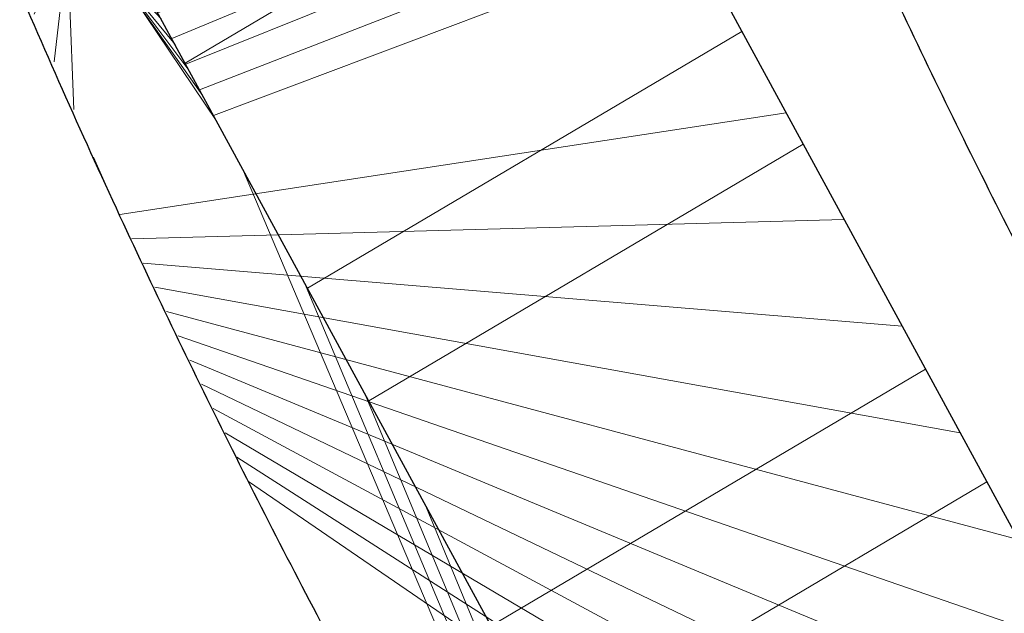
# Model space of a CAD drawing. Header units: millimetres. Extents: x 6567289036 to 6568990308, y 5976640423 to 5977332400.
# Tile 106 of 216: x 6568117189 to 6568118165, y 5976980421 to 5976981010. Entities that reach past the tile are written whole.
import ezdxf

# ---------------------------------------------------------------- set-up
doc = ezdxf.new("R2010")
doc.units = ezdxf.units.MM
doc.layers.add('ZAGOSPODAROWANIE_ŚCIEŻKI I PLACE Z GĘSTO IKŁADANYCH KAMIENI', color=59, linetype='Continuous', lineweight=13)
picture_1 = doc.add_image_def('image2.jpg', size_in_pixel=(6997, 9782))
pattern_1 = [(45, (0, 0), (-449.0128060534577, 449.0128060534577), []), (135, (0, 0), (-449.0128060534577, -449.0128060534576), [])]

# ---------------------------------------------------------------- blocks, each defined once
blk = doc.blocks.new('A$C0D5527CC')
at = {"layer": 'ZAGOSPODAROWANIE_ŚCIEŻKI I PLACE Z GĘSTO IKŁADANYCH KAMIENI', "color": 32, "linetype": 'Continuous', "lineweight": 9}
for p, q in [((-644.6884107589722, 1597.967376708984), (-1101.747650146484, 1394.471492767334)), ((-549.5969095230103, 1362.267285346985), (-1006.656144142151, 1158.771403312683)), ((-502.0511283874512, 1244.417163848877), (-959.1103591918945, 1040.921283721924)), ((-406.9596261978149, 1008.717073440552), (-864.018853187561, 805.2211952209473)), ((-359.4138460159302, 890.8669519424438), (-816.4730701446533, 687.3710746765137))]:
    blk.add_line(p, q, dxfattribs=at)
blk.add_lwpolyline([(-748.2828140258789, 1854.743318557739), (0, 0), (-463.6858177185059, -187.0707130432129), (-1211.968679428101, 1667.67261505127)], close=True, dxfattribs=at)
blk.add_lwpolyline([(-748.2828140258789, 1854.743318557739), (0, 0), (-463.6858177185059, -187.0707130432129), (-1211.968679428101, 1667.67261505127)], close=True, dxfattribs=at)

msp = doc.modelspace()

# ---------------------------------------------------------------- hatches: boundary and pattern name
at = {"lineweight": 9}
h = msp.add_hatch(dxfattribs=at)
h.set_pattern_fill('ANSI37', color=6, scale=200)
h.set_pattern_definition(pattern_1)
edge = h.paths.add_edge_path()
edge.add_ellipse((6568115963.531235, 5976981075.503613), major_axis=(-4887.610083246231, 13295.45242395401), ratio=0.7412441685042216, start_angle=32.51208644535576, end_angle=210.017614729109)
edge.add_arc((6568120030.921191, 5976974544.735871), 6000.0000036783, 328.1187080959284, 341.4126795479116)
edge.add_arc((6568129230.183396, 5976971451.657601), 3705.336608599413, 102.07590089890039, 161.4207304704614, ccw=False)
edge.add_line((6568128455.000002, 5976975074.999993), (6568127189.99999, 5976976139.999994))
edge.add_line((6568127189.99999, 5976976139.999994), (6568126709.575541, 5976977735.563391))
edge.add_arc((6568125952.522593, 5976977524.292806), 785.9799155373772, -6.952018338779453e-08, 15.592810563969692, ccw=False)
edge.add_arc((6568125952.522593, 5976977524.292805), 785.9799146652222, -180, 0, ccw=False)
edge.add_arc((6568125952.522594, 5976977524.292805), 785.9799156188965, 15.59281063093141, 180, ccw=False)
edge.add_line((6568126709.575541, 5976977735.563391), (6568126110.000009, 5976980010.000004))
edge.add_line((6568126110.000009, 5976980010.000004), (6568123380.000009, 5976984369.999994))
edge.add_line((6568123380.000009, 5976984369.999994), (6568121269.99999, 5976989290.000013))
edge.add_line((6568121269.99999, 5976989290.000013), (6568113570.945966, 5976997357.572804))
edge.add_line((6568113570.945966, 5976997357.572804), (6568115087.354076, 5976995767.827636))
edge.add_line((6568115087.354076, 5976995767.827636), (6568109344.62986, 5976993777.976645))
edge.add_line((6568109344.62986, 5976993777.976645), (6568105057.329888, 5976992283.576641))
edge.add_line((6568105057.329888, 5976992283.576641), (6568103663.345472, 5976991804.321001))
edge.add_line((6568103663.345472, 5976991804.321001), (6568103663.086779, 5976991804.241769))
edge.add_line((6568103663.086779, 5976991804.241769), (6568105057.329888, 5976992283.576641))
edge.add_line((6568105057.329888, 5976992283.576641), (6568103718.416223, 5976991818.804065))
edge.add_line((6568103718.416223, 5976991818.804065), (6568104962.276554, 5976992242.049895))
edge.add_arc((6568105439.242177, 5976991029.434477), 1303.047335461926, -31.942532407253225, 111.4715139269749, ccw=False)
edge = h.paths.add_edge_path(flags=16)
edge.add_spline(control_points=[(6568124179.660505, 5976971937.399259), (6568124170.178185, 5976971922.238156), (6568124160.661446, 5976971907.1206), (6568124042.983392, 5976971721.395361), (6568123930.467439, 5976971556.34814), (6568123697.169327, 5976971237.91074), (6568123576.387566, 5976971084.520517), (6568123327.072579, 5976970789.772813), (6568123198.539742, 5976970648.415164), (6568122934.2278, 5976970378.038323), (6568122798.449032, 5976970249.018835), (6568122489.41623, 5976969976.473749), (6568122314.506495, 5976969836.032023), (6568121955.434841, 5976969574.236462), (6568121771.273003, 5976969452.881261), (6568121394.443346, 5976969229.517278), (6568121201.774976, 5976969127.507148), (6568120768.233918, 5976968924.113389), (6568120525.587008, 5976968827.159615), (6568120108.031768, 5976968688.061913), (6568119935.845833, 5976968638.2722), (6568119587.009729, 5976968552.366451), (6568119410.358985, 5976968516.250504), (6568119052.970499, 5976968457.845744), (6568118872.232271, 5976968435.557209), (6568118507.082804, 5976968404.968018), (6568118322.671227, 5976968396.66777), (6568117950.638351, 5976968394.212671), (6568117763.016894, 5976968400.058295), (6568117385.084333, 5976968426.035691), (6568117194.773247, 5976968446.167936), (6568116812.040392, 5976968500.828072), (6568116619.618782, 5976968535.35638), (6568116233.299957, 5976968618.873293), (6568116039.403005, 5976968667.862229), (6568115650.818154, 5976968780.308804), (6568115456.13058, 5976968843.766676), (6568115066.689784, 5976968985.094758), (6568114871.936908, 5976969062.965104), (6568114483.121285, 5976969232.991462), (6568114289.058877, 5976969325.147525), (6568113902.400093, 5976969523.545527), (6568113709.804032, 5976969629.787452), (6568113326.864097, 5976969856.083756), (6568113136.520503, 5976969976.138072), (6568112758.872959, 5976970229.713349), (6568112571.569253, 5976970363.234211), (6568112200.782331, 5976970643.326867), (6568112017.299326, 5976970789.898541), (6568111654.921274, 5976971095.610539), (6568111476.026404, 5976971254.750731), (6568111123.572922, 5976971585.05476), (6568110950.014457, 5976971756.218459), (6568110608.958048, 5976972109.965896), (6568110441.46023, 5976972292.549491), (6568110113.221196, 5976972668.478745), (6568109952.480091, 5976972861.824264), (6568109638.418891, 5976973258.56927), (6568109485.098891, 5976973461.968619), (6568109186.509607, 5976973878.067302), (6568109041.240406, 5976974090.766497), (6568108759.345093, 5976974524.669134), (6568108622.719053, 5976974745.872441), (6568108358.662783, 5976975195.949905), (6568108231.232617, 5976975424.823928), (6568107986.079069, 5976975889.375787), (6568107868.355747, 5976976125.053492), (6568107643.083237, 5976976602.316001), (6568107535.534105, 5976976843.900676), (6568107331.031953, 5976977332.054698), (6568107234.078984, 5976977578.623914), (6568107051.144165, 5976978075.802788), (6568106965.162361, 5976978326.412314), (6568106804.496389, 5976978830.709731), (6568106729.812265, 5976979084.397489), (6568106592.018281, 5976979593.875413), (6568106528.908463, 5976979849.665444), (6568106414.488504, 5976980362.362128), (6568106363.178405, 5976980619.268641), (6568106272.530857, 5976981133.206791), (6568106233.193444, 5976981390.238283), (6568106166.610678, 5976981903.433439), (6568106139.365355, 5976982159.596952), (6568106097.031569, 5976982670.066146), (6568106081.943135, 5976982924.371669), (6568106063.932471, 5976983430.14245), (6568106061.010261, 5976983681.607542), (6568106067.285231, 5976984180.727455), (6568106076.482419, 5976984428.382098), (6568106106.892788, 5976984918.928708), (6568106128.105963, 5976985161.820485), (6568106182.388234, 5976985641.912052), (6568106215.457308, 5976985879.111641), (6568106293.235035, 5976986346.918525), (6568106337.94364, 5976986577.525605), (6568106438.728861, 5976987031.282452), (6568106494.805395, 5976987254.43199), (6568106618.001571, 5976987692.450681), (6568106685.12109, 5976987907.319598), (6568106830.028, 5976988328.002844), (6568106907.815219, 5976988533.816941), (6568107073.636337, 5976988935.672216), (6568107161.670006, 5976989131.713181), (6568107347.522875, 5976989513.366485), (6568107445.341783, 5976989698.978644), (6568107650.271835, 5976990059.187248), (6568107757.382629, 5976990233.783571), (6568107980.380675, 5976990571.446624), (6568108096.267531, 5976990734.51332), (6568108336.290716, 5976991048.678833), (6568108460.426629, 5976991199.777731), (6568108716.422053, 5976991489.644339), (6568108848.28117, 5976991628.412262), (6568109119.210566, 5976991893.324191), (6568109258.280524, 5976992019.468547), (6568109573.005394, 5976992284.002355), (6568109750.216354, 5976992419.413794), (6568110113.673797, 5976992671.111975), (6568110299.920358, 5976992787.400099), (6568110680.724046, 5976993000.607155), (6568110875.28188, 5976993097.527375), (6568111199.420376, 5976993239.883722), (6568111326.713811, 5976993291.17831), (6568111455.464362, 5976993338.508967)], knot_values=[0, 0, 0, 0, 0.005215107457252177, 0.005215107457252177, 0.06425553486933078, 0.06425553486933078, 0.1232959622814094, 0.1232959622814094, 0.182336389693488, 0.182336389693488, 0.2413768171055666, 0.2413768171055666, 0.313447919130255, 0.313447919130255, 0.3855190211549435, 0.3855190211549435, 0.457590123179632, 0.457590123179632, 0.5444636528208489, 0.5444636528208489, 0.603987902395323, 0.603987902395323, 0.6635121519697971, 0.6635121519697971, 0.7230364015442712, 0.7230364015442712, 0.7825606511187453, 0.7825606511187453, 0.8420849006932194, 0.8420849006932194, 0.9016091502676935, 0.9016091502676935, 0.9611333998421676, 0.9611333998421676, 1.020657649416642, 1.020657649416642, 1.080181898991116, 1.080181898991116, 1.13970614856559, 1.13970614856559, 1.199230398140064, 1.199230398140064, 1.258754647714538, 1.258754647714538, 1.318278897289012, 1.318278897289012, 1.377803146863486, 1.377803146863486, 1.43732739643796, 1.43732739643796, 1.496851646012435, 1.496851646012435, 1.556375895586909, 1.556375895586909, 1.615900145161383, 1.615900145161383, 1.675424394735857, 1.675424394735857, 1.734948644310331, 1.734948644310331, 1.794472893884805, 1.794472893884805, 1.853997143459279, 1.853997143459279, 1.913521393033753, 1.913521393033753, 1.973045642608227, 1.973045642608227, 2.032569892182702, 2.032569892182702, 2.092094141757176, 2.092094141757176, 2.15161839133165, 2.15161839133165, 2.211142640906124, 2.211142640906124, 2.270666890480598, 2.270666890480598, 2.330191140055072, 2.330191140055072, 2.389715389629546, 2.389715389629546, 2.44923963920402, 2.44923963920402, 2.508763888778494, 2.508763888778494, 2.568288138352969, 2.568288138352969, 2.627812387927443, 2.627812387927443, 2.687336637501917, 2.687336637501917, 2.746860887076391, 2.746860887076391, 2.806385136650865, 2.806385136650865, 2.865909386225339, 2.865909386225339, 2.925433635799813, 2.925433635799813, 2.984957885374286, 2.984957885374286, 3.044482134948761, 3.044482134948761, 3.104006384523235, 3.104006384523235, 3.163530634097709, 3.163530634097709, 3.223054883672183, 3.223054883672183, 3.282579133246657, 3.282579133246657, 3.342103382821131, 3.342103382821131, 3.401627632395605, 3.401627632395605, 3.473631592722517, 3.473631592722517, 3.54563555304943, 3.54563555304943, 3.617639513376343, 3.617639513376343, 3.663283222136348, 3.663283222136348, 3.663283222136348, 3.663283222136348], degree=3, periodic=0)
edge.add_spline(control_points=[(6568111455.464362, 5976993338.508967), (6568111532.57975, 5976993366.857755), (6568111610.217915, 5976993393.784486), (6568111857.122364, 5976993474.349177), (6568112028.24174, 5976993522.753692), (6568112374.847825, 5976993606.100425), (6568112550.335085, 5976993641.042549), (6568112905.306947, 5976993697.314068), (6568113084.792009, 5976993718.643189), (6568113447.353069, 5976993747.531727), (6568113630.42938, 5976993755.090744), (6568113854.469842, 5976993755.815786), (6568113893.937239, 5976993755.626351), (6568113933.473553, 5976993755.11933)], knot_values=[6.007088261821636, 6.007088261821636, 6.007088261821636, 6.007088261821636, 6.034426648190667, 6.034426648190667, 6.093467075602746, 6.093467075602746, 6.152507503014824, 6.152507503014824, 6.211547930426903, 6.211547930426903, 6.270588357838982, 6.270588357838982, 6.283185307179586, 6.283185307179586, 6.283185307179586, 6.283185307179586], degree=3, periodic=0)
edge.add_arc((6568114150.153406, 5976990882.713037), 2880.56731633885, -6.57821503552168, 94.31393393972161, ccw=False)
edge.add_arc((6568110320.519809, 5976990930.202398), 6701.875845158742, 335.38205193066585, 356.7710859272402, ccw=False)
edge.add_spline(control_points=[(6568116413.233098, 5976988138.43152), (6568116399.802512, 5976988118.620205), (6568116386.481956, 5976988098.660331), (6568116311.348016, 5976987984.289184), (6568116251.873528, 5976987886.786275), (6568116138.119045, 5976987685.589762), (6568116083.839258, 5976987581.89623), (6568115980.755843, 5976987368.648404), (6568115931.952387, 5976987259.094217), (6568115840.085011, 5976987034.494839), (6568115797.021228, 5976986919.449773), (6568115716.873694, 5976986684.274664), (6568115679.790045, 5976986564.144757), (6568115611.816869, 5976986319.238267), (6568115580.927412, 5976986194.461821), (6568115525.527754, 5976985940.728713), (6568115501.017599, 5976985811.772182), (6568115458.53099, 5976985550.169449), (6568115440.554561, 5976985417.523372), (6568115411.258081, 5976985149.052274), (6568115399.938043, 5976985013.227372), (6568115384.04467, 5976984738.925879), (6568115379.471337, 5976984600.449398), (6568115377.129155, 5976984321.385095), (6568115379.360299, 5976984180.797376), (6568115390.652369, 5976983898.060843), (6568115399.713285, 5976983755.912126), (6568115424.657997, 5976983470.610762), (6568115440.541779, 5976983327.458203), (6568115479.093537, 5976983040.71043), (6568115501.761497, 5976982897.115299), (6568115553.811668, 5976982610.045099), (6568115583.193859, 5976982466.570113), (6568115648.571897, 5976982180.301835), (6568115684.56772, 5976982037.508623), (6568115763.042439, 5976981753.161994), (6568115805.521308, 5976981611.608654), (6568115896.802265, 5976981330.293968), (6568115945.604325, 5976981190.532698), (6568116049.343316, 5976980913.346115), (6568116104.280218, 5976980775.92088), (6568116220.072862, 5976980503.939821), (6568116280.928574, 5976980369.384072), (6568116408.316006, 5976980103.662653), (6568116474.847695, 5976979972.497057), (6568116613.318377, 5976979714.061551), (6568116685.257336, 5976979586.791718), (6568116834.248999, 5976979336.636009), (6568116911.301663, 5976979213.750213), (6568117070.203418, 5976978972.831218), (6568117152.052464, 5976978854.798099), (6568117320.207122, 5976978624.031129), (6568117406.512685, 5976978511.297358), (6568117583.219337, 5976978291.551407), (6568117673.620369, 5976978184.539309), (6568117858.137304, 5976977976.632259), (6568117952.253142, 5976977875.73739), (6568118143.801198, 5976977680.431128), (6568118241.23334, 5976977586.019817), (6568118438.999794, 5976977404.015286), (6568118539.334015, 5976977316.42215), (6568118742.477169, 5976977148.354403), (6568118845.285995, 5976977067.87987), (6568119052.940602, 5976976914.313204), (6568119157.786259, 5976976841.221138), (6568119369.069979, 5976976702.644506), (6568119475.507895, 5976976637.159993), (6568119689.528906, 5976976513.982927), (6568119797.111833, 5976976456.290405), (6568120012.977748, 5976976348.839824), (6568120121.260547, 5976976299.081761), (6568120338.088616, 5976976207.600125), (6568120446.633684, 5976976165.876508), (6568120663.562138, 5976976090.521903), (6568120771.945321, 5976976056.890822), (6568120988.145437, 5976975997.739588), (6568121095.962186, 5976975972.219279), (6568121310.650357, 5976975929.271747), (6568121417.521635, 5976975911.844309), (6568121629.970323, 5976975885.03404), (6568121735.547655, 5976975875.65095), (6568121941.568389, 5976975865.039034), (6568122042.065019, 5976975863.546184), (6568122141.684427, 5976975865.736631)], knot_values=[0.4891344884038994, 0.4891344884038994, 0.4891344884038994, 0.4891344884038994, 0.5018947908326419, 0.5018947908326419, 0.5617157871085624, 0.5617157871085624, 0.6215367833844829, 0.6215367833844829, 0.6813577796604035, 0.6813577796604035, 0.741178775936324, 0.741178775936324, 0.8009997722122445, 0.8009997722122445, 0.860820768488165, 0.860820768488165, 0.9206417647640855, 0.9206417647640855, 0.9804627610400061, 0.9804627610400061, 1.040283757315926, 1.040283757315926, 1.100104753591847, 1.100104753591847, 1.159925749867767, 1.159925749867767, 1.219746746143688, 1.219746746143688, 1.279567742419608, 1.279567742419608, 1.339388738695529, 1.339388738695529, 1.399209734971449, 1.399209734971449, 1.459030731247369, 1.459030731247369, 1.51885172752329, 1.51885172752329, 1.57867272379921, 1.57867272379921, 1.638493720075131, 1.638493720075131, 1.698314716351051, 1.698314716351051, 1.758135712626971, 1.758135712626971, 1.817956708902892, 1.817956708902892, 1.877777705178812, 1.877777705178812, 1.937598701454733, 1.937598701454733, 1.997419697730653, 1.997419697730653, 2.057240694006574, 2.057240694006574, 2.117061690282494, 2.117061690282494, 2.176882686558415, 2.176882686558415, 2.236703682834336, 2.236703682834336, 2.296524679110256, 2.296524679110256, 2.356345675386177, 2.356345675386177, 2.416166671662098, 2.416166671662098, 2.475987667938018, 2.475987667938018, 2.535808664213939, 2.535808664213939, 2.595629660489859, 2.595629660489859, 2.65545065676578, 2.65545065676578, 2.715271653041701, 2.715271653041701, 2.775092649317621, 2.775092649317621, 2.834913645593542, 2.834913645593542, 2.892721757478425, 2.892721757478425, 2.892721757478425, 2.892721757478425], degree=3, periodic=0)
edge.add_arc((6568122003.929132, 5976973301.462857), 2567.971282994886, -32.08544419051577, 86.92497051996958, ccw=False)
h.paths.add_polyline_path([(6568115761.083549, 5976988511.144317), (6568116213.983452, 5976988299.291283), (6568115366.57142, 5976986487.69177), (6568114913.671543, 5976986699.544763)], flags=0)
edge = h.paths.add_edge_path(flags=16)
edge.add_spline(control_points=[(6568122117.503294, 5976976965.470814), (6568122095.634129, 5976976964.989951), (6568122073.659348, 5976976964.752335), (6568122009.126465, 5976976964.777331), (6568121966.28494, 5976976965.70374), (6568121879.836099, 5976976969.420142), (6568121836.227296, 5976976972.21031), (6568121739.87075, 5976976980.41346), (6568121686.970827, 5976976986.224181), (6568121587.142304, 5976976999.685277), (6568121540.335401, 5976977006.99522), (6568121445.985789, 5976977023.765357), (6568121398.446313, 5976977033.224999), (6568121288.958086, 5976977057.366896), (6568121226.784196, 5976977072.767728), (6568121105.71034, 5976977106.113291), (6568121046.857298, 5976977123.817733), (6568120939.343596, 5976977158.941852), (6568120890.815192, 5976977175.807072), (6568120805.189653, 5976977207.377444), (6568120768.193889, 5976977221.60511), (6568120693.982465, 5976977251.337688), (6568120656.769596, 5976977266.841464), (6568120544.023896, 5976977315.639267), (6568120468.18812, 5976977350.924743), (6568120354.095163, 5976977407.819135), (6568120315.999114, 5976977427.44904), (6568120224.833806, 5976977475.959131), (6568120171.72779, 5976977505.457523), (6568120076.069017, 5976977560.873515), (6568120033.5171, 5976977586.335578), (6568119951.473879, 5976977637.018695), (6568119911.981095, 5976977662.127), (6568119833.066043, 5976977713.743689), (6568119793.636919, 5976977740.256621), (6568119699.98791, 5976977804.973507), (6568119645.818672, 5976977843.803679), (6568119508.509773, 5976977945.856742), (6568119425.572317, 5976978010.903067), (6568119307.374588, 5976978108.645167), (6568119271.608172, 5976978138.893512), (6568119188.881468, 5976978210.437518), (6568119142.019223, 5976978252.158396), (6568119048.845014, 5976978337.541326), (6568119002.525654, 5976978381.210325), (6568118910.504687, 5976978470.455091), (6568118864.806069, 5976978516.027941), (6568118769.706587, 5976978613.543143), (6568118720.370191, 5976978665.681199), (6568118622.64212, 5976978772.11737), (6568118574.253626, 5976978826.412236), (6568118469.449304, 5976978947.572772), (6568118413.249493, 5976979014.86982), (6568118275.879962, 5976979185.279014), (6568118195.664942, 5976979290.09271), (6568118078.404751, 5976979451.565716), (6568118039.822672, 5976979506.106125), (6568117963.732501, 5976979616.544595), (6568117926.22601, 5976979672.440291), (6568117848.78729, 5976979790.966536), (6568117808.966093, 5976979853.731558), (6568117725.871052, 5976979988.647191), (6568117682.78918, 5976980060.988088), (6568117598.438626, 5976980207.540318), (6568117557.175504, 5976980281.751142), (6568117476.656051, 5976980431.74359), (6568117437.392956, 5976980507.537989), (6568117360.950826, 5976980660.564817), (6568117323.774444, 5976980737.792494), (6568117249.00724, 5976980899.10006), (6568117211.57662, 5976980983.272905), (6568117141.192058, 5976981148.443359), (6568117108.100163, 5976981229.389515), (6568117044.291972, 5976981392.283509), (6568117013.577645, 5976981474.22713), (6568116954.739178, 5976981638.52753), (6568116926.602977, 5976981720.876121), (6568116872.800014, 5976981886.229169), (6568116847.128933, 5976981969.247186), (6568116798.298273, 5976982135.7856), (6568116775.14052, 5976982219.300756), (6568116730.954418, 5976982388.284255), (6568116709.975831, 5976982473.756072), (6568116670.707622, 5976982644.857734), (6568116652.414854, 5976982730.501804), (6568116617.887943, 5976982905.084249), (6568116601.761948, 5976982994.016427), (6568116572.453586, 5976983171.68931), (6568116559.271928, 5976983260.423236), (6568116538.781799, 5976983415.433166), (6568116530.826926, 5976983481.808152), (6568116516.586197, 5976983614.242401), (6568116510.300646, 5976983680.298689), (6568116499.599446, 5976983809.572456), (6568116495.122626, 5976983872.808131), (6568116487.710375, 5976983998.832855), (6568116484.77512, 5976984061.618791), (6568116480.207375, 5976984193.366218), (6568116478.747606, 5976984262.273131), (6568116477.694455, 5976984399.346871), (6568116478.101213, 5976984467.509321), (6568116480.499536, 5976984589.555973), (6568116482.160139, 5976984643.586482), (6568116486.657064, 5976984751.058761), (6568116489.49327, 5976984804.497582), (6568116499.608615, 5976984961.711306), (6568116508.53998, 5976985064.594976), (6568116528.744451, 5976985249.211628), (6568116539.306009, 5976985331.43283), (6568116560.588132, 5976985475.627213), (6568116570.743605, 5976985538.009781), (6568116590.958807, 5976985651.520385), (6568116600.770177, 5976985702.841016), (6568116621.541807, 5976985804.491194), (6568116632.501518, 5976985854.817669), (6568116656.957761, 5976985960.556149), (6568116670.599832, 5976986015.832397), (6568116699.252728, 5976986125.014327), (6568116714.262809, 5976986178.916669), (6568116742.480248, 5976986274.683747), (6568116755.447944, 5976986316.799826), (6568116782.205708, 5976986400.088901), (6568116795.994809, 5976986441.258929), (6568116840.02241, 5976986567.514733), (6568116871.630661, 5976986650.957241), (6568116921.490833, 5976986772.719453), (6568116938.52239, 5976986812.749106), (6568116974.182065, 5976986893.495354), (6568116992.847601, 5976986934.157406), (6568117030.997469, 5976987014.19085), (6568117050.483657, 5976987053.565917), (6568117094.24931, 5976987138.824138), (6568117118.70173, 5976987184.41643), (6568117168.663729, 5976987273.677287), (6568117194.177909, 5976987317.353882), (6568117246.20577, 5976987402.779351), (6568117272.716642, 5976987444.523621), (6568117325.543886, 5976987524.363022), (6568117351.826954, 5976987562.544697), (6568117421.686473, 5976987660.161722), (6568117465.902493, 5976987718.134262), (6568117539.472173, 5976987808.773355), (6568117568.257901, 5976987842.852838), (6568117626.509151, 5976987909.151843), (6568117655.982096, 5976987941.379913), (6568117715.569021, 5976988004.000515), (6568117745.681647, 5976988034.391772), (6568117828.65514, 5976988114.8297), (6568117882.116377, 5976988163.078126), (6568117990.663218, 5976988254.283109), (6568118045.75631, 5976988297.246881), (6568118157.477585, 5976988378.047336), (6568118214.106191, 5976988415.884933), (6568118310.119851, 5976988475.041928), (6568118349.091805, 5976988497.718554), (6568118388.411192, 5976988519.292567)], knot_values=[0.1112319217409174, 0.1112319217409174, 0.1112319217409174, 0.1112319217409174, 0.1286975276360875, 0.1286975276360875, 0.1622787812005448, 0.1622787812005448, 0.1958600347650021, 0.1958600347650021, 0.235836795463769, 0.235836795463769, 0.2705727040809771, 0.2705727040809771, 0.3053086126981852, 0.3053086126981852, 0.3499824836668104, 0.3499824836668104, 0.3916036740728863, 0.3916036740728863, 0.4255241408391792, 0.4255241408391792, 0.451170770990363, 0.451170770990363, 0.4768174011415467, 0.4768174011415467, 0.5286687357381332, 0.5286687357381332, 0.5545944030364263, 0.5545944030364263, 0.5906419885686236, 0.5906419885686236, 0.619497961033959, 0.619497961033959, 0.6462924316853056, 0.6462924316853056, 0.6730869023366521, 0.6730869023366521, 0.7100172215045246, 0.7100172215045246, 0.7669852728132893, 0.7669852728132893, 0.7918135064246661, 0.7918135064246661, 0.8246233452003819, 0.8246233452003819, 0.8574331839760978, 0.8574331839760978, 0.8902430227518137, 0.8902430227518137, 0.9262393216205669, 0.9262393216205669, 0.9622356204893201, 0.9622356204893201, 1.00504305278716, 1.00504305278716, 1.068421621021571, 1.068421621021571, 1.100110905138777, 1.100110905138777, 1.131800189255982, 1.131800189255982, 1.166539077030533, 1.166539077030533, 1.205615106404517, 1.205615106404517, 1.24476671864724, 1.24476671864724, 1.283918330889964, 1.283918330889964, 1.323069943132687, 1.323069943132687, 1.36501001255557, 1.36501001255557, 1.40474522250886, 1.40474522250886, 1.44448043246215, 1.44448043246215, 1.484002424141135, 1.484002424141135, 1.52352441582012, 1.52352441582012, 1.563046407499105, 1.563046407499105, 1.603325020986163, 1.603325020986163, 1.643603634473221, 1.643603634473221, 1.685435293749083, 1.685435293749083, 1.727266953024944, 1.727266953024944, 1.758683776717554, 1.758683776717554, 1.790100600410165, 1.790100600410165, 1.82035299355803, 1.82035299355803, 1.850605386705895, 1.850605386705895, 1.884095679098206, 1.884095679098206, 1.917585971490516, 1.917585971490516, 1.944425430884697, 1.944425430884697, 1.971264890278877, 1.971264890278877, 2.023854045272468, 2.023854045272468, 2.066949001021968, 2.066949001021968, 2.100399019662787, 2.100399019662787, 2.128464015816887, 2.128464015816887, 2.156529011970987, 2.156529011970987, 2.188034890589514, 2.188034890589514, 2.219540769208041, 2.219540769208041, 2.244752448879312, 2.244752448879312, 2.269964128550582, 2.269964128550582, 2.322983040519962, 2.322983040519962, 2.349492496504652, 2.349492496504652, 2.377233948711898, 2.377233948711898, 2.404975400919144, 2.404975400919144, 2.438306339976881, 2.438306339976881, 2.471637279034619, 2.471637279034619, 2.504968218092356, 2.504968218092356, 2.536913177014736, 2.536913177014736, 2.588608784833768, 2.588608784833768, 2.621141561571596, 2.621141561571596, 2.653674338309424, 2.653674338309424, 2.686207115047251, 2.686207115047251, 2.74242991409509, 2.74242991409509, 2.798652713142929, 2.798652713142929, 2.854875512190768, 2.854875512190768, 2.892721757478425, 2.892721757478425, 2.892721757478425, 2.892721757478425], degree=3, periodic=0)
edge.add_spline(control_points=[(6568118388.411192, 5976988519.292567), (6568118407.503041, 5976988529.768005), (6568118426.676805, 5976988539.983483), (6568118445.93295, 5976988549.941411)], knot_values=[0.09285536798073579, 0.09285536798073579, 0.09285536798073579, 0.09285536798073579, 0.1112319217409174, 0.1112319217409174, 0.1112319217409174, 0.1112319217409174], degree=3, periodic=0)
edge.add_arc((6568119349.581503, 5976985762.960799), 2919.111710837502, 87.67538134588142, 109.22435699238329, ccw=False)
edge.add_line((6568119467.983941, 5976988679.670254), (6568123702.152377, 5976977161.733254))
edge.add_arc((6568122424.283519, 5976980983.951488), 4030.173821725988, 265.63437405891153, 288.4861475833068, ccw=False)
h.paths.add_polyline_path([(6568116676.473959, 5976983441.700371), (6568117159.45376, 5976983571.046967), (6568117676.84016, 5976981639.127905), (6568117193.860406, 5976981509.781294)], flags=0)
h.paths.add_polyline_path([(6568117304.030704, 5976981266.825973), (6568117743.232635, 5976981505.785578), (6568118699.071038, 5976979748.977991), (6568118259.869155, 5976979510.018382)], flags=0)
h.paths.add_polyline_path([(6568119236.432351, 5976976516.235448), (6568121091.216148, 5976975768.052904), (6568120904.170481, 5976975304.356939), (6568119049.386724, 5976976052.539511)], flags=0)
h = msp.add_hatch(dxfattribs=at)
h.set_pattern_fill('ANSI37', color=6, scale=200)
h.set_pattern_definition(pattern_1)
edge = h.paths.add_edge_path()
edge.add_line((6568117269.267282, 5976983797.385692), (6568116517.990045, 5976983602.930822))
edge.add_line((6568116517.990045, 5976983602.930822), (6568116627.83535, 5976982855.262609))
edge.add_line((6568116627.83535, 5976982855.262609), (6568116803.152668, 5976982120.227245))
edge.add_line((6568116803.152668, 5976982120.227245), (6568116928.054473, 5976982161.419963))
edge.add_line((6568116928.054473, 5976982161.419963), (6568116602.73948, 5976983418.275898))
edge.add_line((6568116602.73948, 5976983418.275898), (6568117086.788117, 5976983543.563354))
edge.add_line((6568117086.788117, 5976983543.563354), (6568117399.604267, 5976982334.996785))
edge.add_line((6568117399.604267, 5976982334.996785), (6568117547.089132, 5976982389.285758))
edge.add_spline(control_points=[(6568117547.089132, 5976982389.285758), (6568117529.480463, 5976982451.080573), (6568117512.564697, 5976982513.000421), (6568117474.046064, 5976982660.309484), (6568117453.067477, 5976982745.781301), (6568117413.799268, 5976982916.882962), (6568117395.5065, 5976983002.527033), (6568117360.979589, 5976983177.109477), (6568117344.853594, 5976983266.041656), (6568117315.545232, 5976983443.714539), (6568117302.363574, 5976983532.448464), (6568117282.875871, 5976983679.874941), (6568117275.744124, 5976983738.690123), (6568117269.267282, 5976983797.385692)], knot_values=[1.248853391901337, 1.248853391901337, 1.248853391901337, 1.248853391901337, 1.278139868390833, 1.278139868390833, 1.318418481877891, 1.318418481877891, 1.35869709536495, 1.35869709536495, 1.400528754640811, 1.400528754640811, 1.442360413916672, 1.442360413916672, 1.470193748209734, 1.470193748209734, 1.470193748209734, 1.470193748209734], degree=3, periodic=0)
edge = h.paths.add_edge_path()
edge.add_spline(control_points=[(6568118012.714817, 5976981126.897985), (6568117980.42165, 5976981197.471277), (6568117949.015388, 5976981268.563661), (6568117884.283704, 5976981420.468588), (6568117851.191809, 5976981501.414743), (6568117787.383618, 5976981664.308738), (6568117756.669291, 5976981746.252358), (6568117697.830824, 5976981910.552758), (6568117669.694623, 5976981992.901349), (6568117615.89166, 5976982158.254397), (6568117590.220579, 5976982241.272414), (6568117559.4821, 5976982346.106912), (6568117553.243298, 5976982367.688699), (6568117547.089132, 5976982389.285758)], knot_values=[1.470193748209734, 1.470193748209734, 1.470193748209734, 1.470193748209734, 1.505574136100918, 1.505574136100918, 1.545309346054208, 1.545309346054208, 1.585044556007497, 1.585044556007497, 1.624566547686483, 1.624566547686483, 1.664088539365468, 1.664088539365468, 1.674324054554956, 1.674324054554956, 1.674324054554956, 1.674324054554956], degree=3, periodic=0)
edge.add_line((6568117547.089132, 5976982389.285758), (6568117399.604267, 5976982334.996785))
edge.add_line((6568117399.604267, 5976982334.996785), (6568117587.937916, 5976981607.368908))
edge.add_line((6568117587.937916, 5976981607.368908), (6568117103.889266, 5976981482.081452))
edge.add_line((6568117103.889266, 5976981482.081452), (6568116928.054473, 5976982161.419963))
edge.add_line((6568116928.054473, 5976982161.419963), (6568116803.152668, 5976982120.227245))
edge.add_line((6568116803.152668, 5976982120.227245), (6568116904.785673, 5976981787.976202))
edge.add_line((6568116904.785673, 5976981787.976202), (6568117017.950085, 5976981461.954614))
edge.add_line((6568117017.950085, 5976981461.954614), (6568117270.891844, 5976980852.101471))
edge.add_line((6568117270.891844, 5976980852.101471), (6568117390.166214, 5976980898.039672))
edge.add_line((6568117390.166214, 5976980898.039672), (6568117211.802143, 5976981225.868489))
edge.add_line((6568117211.802143, 5976981225.868489), (6568117651.003992, 5976981464.828049))
edge.add_line((6568117651.003992, 5976981464.828049), (6568117864.507092, 5976981072.414577))
edge.add_line((6568117864.507092, 5976981072.414577), (6568118012.714817, 5976981126.897986))
edge = h.paths.add_edge_path()
edge.add_spline(control_points=[(6568118878.106994, 5976979627.923549), (6568118302.529206, 5976980550.293304), (6568118281.130212, 5976980589.42485), (6568118219.747697, 5976980703.768819), (6568118180.484602, 5976980779.563217), (6568118104.042472, 5976980932.590046), (6568118066.86609, 5976981009.817722), (6568118024.719898, 5976981100.746624), (6568118018.702114, 5976981113.813383), (6568118012.714817, 5976981126.897985)], knot_values=[1.674324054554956, 1.674324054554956, 1.674324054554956, 1.674324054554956, 1.694865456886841, 1.694865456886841, 1.734017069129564, 1.734017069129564, 1.773168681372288, 1.773168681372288, 1.779728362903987, 1.779728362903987, 1.779728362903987, 1.779728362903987], degree=3, periodic=0)
edge.add_spline(control_points=[(6568117547.089132, 5976982389.285758), (6568117553.243298, 5976982367.688699), (6568117559.4821, 5976982346.106912), (6568117590.220579, 5976982241.272414), (6568117615.89166, 5976982158.254397), (6568117669.694623, 5976981992.901349), (6568117697.830824, 5976981910.552758), (6568117756.669291, 5976981746.252358), (6568117787.383618, 5976981664.308738), (6568117851.191809, 5976981501.414743), (6568117884.283704, 5976981420.468588), (6568117949.015388, 5976981268.563661), (6568117980.42165, 5976981197.471277), (6568118012.714817, 5976981126.897985)], knot_values=[1.470193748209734, 1.470193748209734, 1.470193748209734, 1.470193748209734, 1.480429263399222, 1.480429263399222, 1.519951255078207, 1.519951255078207, 1.559473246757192, 1.559473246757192, 1.599208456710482, 1.599208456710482, 1.638943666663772, 1.638943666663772, 1.674324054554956, 1.674324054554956, 1.674324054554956, 1.674324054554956], degree=3, periodic=0)
edge.add_line((6568118012.714817, 5976981126.897986), (6568117864.507092, 5976981072.414577))
edge.add_line((6568117864.507092, 5976981072.414577), (6568118606.842395, 5976979708.020462))
edge.add_line((6568118606.842395, 5976979708.020462), (6568118167.640512, 5976979469.060853))
edge.add_line((6568118167.640512, 5976979469.060853), (6568117390.166214, 5976980898.039672))
edge.add_line((6568117390.166214, 5976980898.039672), (6568117270.891844, 5976980852.101471))
edge.add_line((6568117270.891844, 5976980852.101471), (6568117420.445113, 5976980541.751973))
edge.add_line((6568117420.445113, 5976980541.751973), (6568117581.635582, 5976980238.412408))
edge.add_line((6568117581.635582, 5976980238.412408), (6568117881.071683, 5976979741.577598))
edge.add_line((6568117881.071683, 5976979741.577598), (6568118214.56293, 5976979266.904535))
edge.add_line((6568118214.56293, 5976979266.904535), (6568118878.106993, 5976979627.923549))

# ---------------------------------------------------------------- linework, layer by layer
at = {"color": 6, "lineweight": 30}
msp.add_lwpolyline([(6568117651.003994, 5976981464.828049), (6568118606.842397, 5976979708.020462), (6568118167.640513, 5976979469.060853), (6568117211.802145, 5976981225.868489), (6568117651.003994, 5976981464.828049)], dxfattribs=at)
at = {"color": 1, "lineweight": 20}
msp.add_circle((6568117250.590734, 5976981456.55751), 5732.10462474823, dxfattribs=at)
at = {"color": 6, "lineweight": 30}
msp.add_ellipse((6568115963.531235, 5976981075.503613), major_axis=(-4887.610083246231, 13295.45242395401), ratio=0.7412441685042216, start_param=6.850628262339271, end_param=9.948684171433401, dxfattribs=at)
for points, knots in [([(6568111455.464362, 5976993338.508967), (6568111326.713811, 5976993291.17831), (6568111199.420376, 5976993239.883722), (6568110875.28188, 5976993097.527375), (6568110680.724046, 5976993000.607155), (6568110299.920358, 5976992787.400099), (6568110113.673797, 5976992671.111975), (6568109750.216354, 5976992419.413794), (6568109573.005394, 5976992284.002355), (6568109258.280524, 5976992019.468547), (6568109119.210566, 5976991893.324191), (6568108848.28117, 5976991628.412262), (6568108716.422053, 5976991489.644339), (6568108460.426629, 5976991199.777731), (6568108336.290716, 5976991048.678833), (6568108096.267531, 5976990734.51332), (6568107980.380675, 5976990571.446624), (6568107757.382629, 5976990233.783571), (6568107650.271835, 5976990059.187248), (6568107445.341783, 5976989698.978644), (6568107347.522875, 5976989513.366485), (6568107161.670006, 5976989131.713181), (6568107073.636337, 5976988935.672216), (6568106907.815219, 5976988533.816941), (6568106830.028, 5976988328.002844), (6568106685.12109, 5976987907.319598), (6568106618.001571, 5976987692.450681), (6568106494.805395, 5976987254.43199), (6568106438.728861, 5976987031.282452), (6568106337.94364, 5976986577.525605), (6568106293.235035, 5976986346.918525), (6568106215.457308, 5976985879.111641), (6568106182.388234, 5976985641.912052), (6568106128.105963, 5976985161.820485), (6568106106.892788, 5976984918.928708), (6568106076.482419, 5976984428.382098), (6568106067.285231, 5976984180.727455), (6568106061.010261, 5976983681.607542), (6568106063.932471, 5976983430.14245), (6568106081.943135, 5976982924.371669), (6568106097.031569, 5976982670.066146), (6568106139.365355, 5976982159.596952), (6568106166.610678, 5976981903.433439), (6568106233.193444, 5976981390.238283), (6568106272.530857, 5976981133.206791), (6568106363.178405, 5976980619.268641), (6568106414.488504, 5976980362.362128), (6568106528.908463, 5976979849.665444), (6568106592.018281, 5976979593.875413), (6568106729.812265, 5976979084.397489), (6568106804.496389, 5976978830.709731), (6568106965.162361, 5976978326.412314), (6568107051.144165, 5976978075.802788), (6568107234.078984, 5976977578.623914), (6568107331.031953, 5976977332.054698), (6568107535.534105, 5976976843.900676), (6568107643.083237, 5976976602.316001), (6568107868.355747, 5976976125.053492), (6568107986.079069, 5976975889.375787), (6568108231.232617, 5976975424.823928), (6568108358.662783, 5976975195.949905), (6568108622.719053, 5976974745.872441), (6568108759.345093, 5976974524.669134), (6568109041.240406, 5976974090.766497), (6568109186.509607, 5976973878.067302), (6568109485.098891, 5976973461.968619), (6568109638.418891, 5976973258.56927), (6568109952.480091, 5976972861.824264), (6568110113.221196, 5976972668.478745), (6568110441.46023, 5976972292.549491), (6568110608.958048, 5976972109.965896), (6568110950.014457, 5976971756.218459), (6568111123.572922, 5976971585.05476), (6568111476.026404, 5976971254.750731), (6568111654.921274, 5976971095.610539), (6568112017.299326, 5976970789.898541), (6568112200.782331, 5976970643.326867), (6568112571.569253, 5976970363.234211), (6568112758.872959, 5976970229.713349), (6568113136.520503, 5976969976.138072), (6568113326.864097, 5976969856.083756), (6568113709.804032, 5976969629.787452), (6568113902.400093, 5976969523.545527), (6568114289.058877, 5976969325.147525), (6568114483.121285, 5976969232.991462), (6568114871.936908, 5976969062.965104), (6568115066.689784, 5976968985.094758), (6568115456.13058, 5976968843.766676), (6568115650.818154, 5976968780.308804), (6568116039.403005, 5976968667.862229), (6568116233.299957, 5976968618.873293), (6568116619.618782, 5976968535.35638), (6568116812.040392, 5976968500.828072), (6568117194.773247, 5976968446.167936), (6568117385.084333, 5976968426.035691), (6568117763.016894, 5976968400.058295), (6568117950.638351, 5976968394.212671), (6568118322.671227, 5976968396.66777), (6568118507.082804, 5976968404.968018), (6568118872.232271, 5976968435.557209), (6568119052.970499, 5976968457.845744), (6568119410.358985, 5976968516.250504), (6568119587.009729, 5976968552.366451), (6568119935.845833, 5976968638.2722), (6568120108.031768, 5976968688.061913), (6568120525.587008, 5976968827.159615), (6568120768.233918, 5976968924.113389), (6568121201.774976, 5976969127.507148), (6568121394.443346, 5976969229.517278), (6568121771.273003, 5976969452.881261), (6568121955.434841, 5976969574.236462), (6568122314.506495, 5976969836.032023), (6568122489.41623, 5976969976.473749), (6568122798.449032, 5976970249.018835), (6568122934.2278, 5976970378.038323), (6568123198.539742, 5976970648.415164), (6568123327.072579, 5976970789.772813), (6568123576.387566, 5976971084.520517), (6568123697.169327, 5976971237.91074), (6568123930.467439, 5976971556.34814), (6568124042.983392, 5976971721.395361), (6568124160.661446, 5976971907.1206), (6568124170.178185, 5976971922.238156), (6568124179.660505, 5976971937.399259)], [0, 0, 0, 0, 0.04564370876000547, 0.04564370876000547, 0.1176476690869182, 0.1176476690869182, 0.1896516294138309, 0.1896516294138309, 0.2616555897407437, 0.2616555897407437, 0.3211798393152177, 0.3211798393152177, 0.3807040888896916, 0.3807040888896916, 0.4402283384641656, 0.4402283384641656, 0.4997525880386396, 0.4997525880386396, 0.5592768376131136, 0.5592768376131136, 0.6188010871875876, 0.6188010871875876, 0.6783253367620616, 0.6783253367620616, 0.7378495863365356, 0.7378495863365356, 0.7973738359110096, 0.7973738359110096, 0.8568980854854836, 0.8568980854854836, 0.9164223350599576, 0.9164223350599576, 0.9759465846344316, 0.9759465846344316, 1.035470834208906, 1.035470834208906, 1.09499508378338, 1.09499508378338, 1.154519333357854, 1.154519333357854, 1.214043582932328, 1.214043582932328, 1.273567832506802, 1.273567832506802, 1.333092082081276, 1.333092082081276, 1.39261633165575, 1.39261633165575, 1.452140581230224, 1.452140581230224, 1.511664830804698, 1.511664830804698, 1.571189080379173, 1.571189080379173, 1.630713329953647, 1.630713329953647, 1.690237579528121, 1.690237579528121, 1.749761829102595, 1.749761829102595, 1.809286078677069, 1.809286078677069, 1.868810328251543, 1.868810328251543, 1.928334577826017, 1.928334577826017, 1.987858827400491, 1.987858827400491, 2.047383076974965, 2.047383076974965, 2.10690732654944, 2.10690732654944, 2.166431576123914, 2.166431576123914, 2.225955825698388, 2.225955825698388, 2.285480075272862, 2.285480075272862, 2.345004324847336, 2.345004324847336, 2.40452857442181, 2.40452857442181, 2.464052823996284, 2.464052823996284, 2.523577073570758, 2.523577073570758, 2.583101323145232, 2.583101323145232, 2.642625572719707, 2.642625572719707, 2.702149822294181, 2.702149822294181, 2.761674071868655, 2.761674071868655, 2.821198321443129, 2.821198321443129, 2.880722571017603, 2.880722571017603, 2.940246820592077, 2.940246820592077, 2.999771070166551, 2.999771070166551, 3.059295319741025, 3.059295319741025, 3.118819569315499, 3.118819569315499, 3.205693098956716, 3.205693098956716, 3.277764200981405, 3.277764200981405, 3.349835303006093, 3.349835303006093, 3.421906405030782, 3.421906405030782, 3.48094683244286, 3.48094683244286, 3.539987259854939, 3.539987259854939, 3.599027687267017, 3.599027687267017, 3.658068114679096, 3.658068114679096, 3.663283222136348, 3.663283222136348, 3.663283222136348, 3.663283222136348]), ([(6568118445.93295, 5976988549.941411), (6568118387.019053, 5976988519.475276), (6568118328.876289, 5976988486.598351), (6568118214.106191, 5976988415.884933), (6568118157.477585, 5976988378.047336), (6568118045.75631, 5976988297.246881), (6568117990.663218, 5976988254.283109), (6568117882.116377, 5976988163.078126), (6568117828.65514, 5976988114.8297), (6568117745.681647, 5976988034.391772), (6568117715.569021, 5976988004.000515), (6568117655.982096, 5976987941.379913), (6568117626.509151, 5976987909.151843), (6568117568.257901, 5976987842.852838), (6568117539.472173, 5976987808.773355), (6568117465.902493, 5976987718.134262), (6568117421.686473, 5976987660.161722), (6568117351.826954, 5976987562.544697), (6568117325.543886, 5976987524.363022), (6568117272.716642, 5976987444.523621), (6568117246.20577, 5976987402.779351), (6568117194.177909, 5976987317.353882), (6568117168.663729, 5976987273.677287), (6568117118.70173, 5976987184.41643), (6568117094.24931, 5976987138.824138), (6568117050.483657, 5976987053.565917), (6568117030.997469, 5976987014.19085), (6568116992.847601, 5976986934.157406), (6568116974.182065, 5976986893.495354), (6568116938.52239, 5976986812.749106), (6568116921.490833, 5976986772.719453), (6568116871.630661, 5976986650.957241), (6568116840.02241, 5976986567.514733), (6568116795.994809, 5976986441.258929), (6568116782.205708, 5976986400.088901), (6568116755.447944, 5976986316.799826), (6568116742.480248, 5976986274.683747), (6568116714.262809, 5976986178.916669), (6568116699.252728, 5976986125.014327), (6568116670.599832, 5976986015.832397), (6568116656.957761, 5976985960.556149), (6568116632.501518, 5976985854.817669), (6568116621.541807, 5976985804.491194), (6568116600.770177, 5976985702.841016), (6568116590.958807, 5976985651.520385), (6568116570.743605, 5976985538.009781), (6568116560.588132, 5976985475.627213), (6568116539.306009, 5976985331.43283), (6568116528.744451, 5976985249.211628), (6568116508.53998, 5976985064.594976), (6568116499.608615, 5976984961.711306), (6568116489.49327, 5976984804.497582), (6568116486.657064, 5976984751.058761), (6568116482.160139, 5976984643.586482), (6568116480.499536, 5976984589.555973), (6568116478.101213, 5976984467.509321), (6568116477.694455, 5976984399.346871), (6568116478.747606, 5976984262.273131), (6568116480.207375, 5976984193.366218), (6568116484.77512, 5976984061.618791), (6568116487.710375, 5976983998.832855), (6568116495.122626, 5976983872.808131), (6568116499.599446, 5976983809.572456), (6568116510.300646, 5976983680.298689), (6568116516.586197, 5976983614.242401), (6568116530.826926, 5976983481.808152), (6568116538.781799, 5976983415.433166), (6568116559.271928, 5976983260.423236), (6568116572.453586, 5976983171.68931), (6568116601.761948, 5976982994.016427), (6568116617.887943, 5976982905.084249), (6568116652.414854, 5976982730.501804), (6568116670.707622, 5976982644.857734), (6568116709.975831, 5976982473.756072), (6568116730.954418, 5976982388.284255), (6568116775.14052, 5976982219.300756), (6568116798.298273, 5976982135.7856), (6568116847.128933, 5976981969.247186), (6568116872.800014, 5976981886.229169), (6568116926.602977, 5976981720.876121), (6568116954.739178, 5976981638.52753), (6568117013.577645, 5976981474.22713), (6568117044.291972, 5976981392.283509), (6568117108.100163, 5976981229.389515), (6568117141.192058, 5976981148.443359), (6568117211.57662, 5976980983.272905), (6568117249.00724, 5976980899.10006), (6568117323.774444, 5976980737.792494), (6568117360.950826, 5976980660.564817), (6568117437.392956, 5976980507.537989), (6568117476.656051, 5976980431.74359), (6568117557.175504, 5976980281.751142), (6568117598.438626, 5976980207.540318), (6568117682.78918, 5976980060.988088), (6568117725.871052, 5976979988.647191), (6568117808.966093, 5976979853.731558), (6568117848.78729, 5976979790.966536), (6568117926.22601, 5976979672.440291), (6568117963.732501, 5976979616.544595), (6568118039.822672, 5976979506.106125), (6568118078.404751, 5976979451.565716), (6568118195.664942, 5976979290.09271), (6568118275.879962, 5976979185.279014), (6568118413.249493, 5976979014.86982), (6568118469.449304, 5976978947.572772), (6568118574.253626, 5976978826.412236), (6568118622.64212, 5976978772.11737), (6568118720.370191, 5976978665.681199), (6568118769.706587, 5976978613.543143), (6568118864.806069, 5976978516.027941), (6568118910.504687, 5976978470.455091), (6568119002.525654, 5976978381.210325), (6568119048.845014, 5976978337.541326), (6568119142.019223, 5976978252.158396), (6568119188.881468, 5976978210.437518), (6568119271.608172, 5976978138.893512), (6568119307.374588, 5976978108.645167), (6568119425.572317, 5976978010.903067), (6568119508.509773, 5976977945.856742), (6568119645.818672, 5976977843.803679), (6568119699.98791, 5976977804.973507), (6568119793.636919, 5976977740.256621), (6568119833.066043, 5976977713.743689), (6568119911.981095, 5976977662.127), (6568119951.473879, 5976977637.018695), (6568120033.5171, 5976977586.335578), (6568120076.069017, 5976977560.873515), (6568120171.72779, 5976977505.457523), (6568120224.833806, 5976977475.959131), (6568120315.999114, 5976977427.44904), (6568120354.095163, 5976977407.819135), (6568120468.18812, 5976977350.924743), (6568120544.023896, 5976977315.639267), (6568120656.769596, 5976977266.841464), (6568120693.982465, 5976977251.337688), (6568120768.193889, 5976977221.60511), (6568120805.189653, 5976977207.377444), (6568120890.815192, 5976977175.807072), (6568120939.343596, 5976977158.941852), (6568121046.857298, 5976977123.817733), (6568121105.71034, 5976977106.113291), (6568121226.784196, 5976977072.767728), (6568121288.958086, 5976977057.366896), (6568121398.446313, 5976977033.224999), (6568121445.985789, 5976977023.765357), (6568121540.335401, 5976977006.99522), (6568121587.142304, 5976976999.685277), (6568121686.970827, 5976976986.224181), (6568121739.87075, 5976976980.41346), (6568121836.227296, 5976976972.21031), (6568121879.836099, 5976976969.420142), (6568121966.28494, 5976976965.70374), (6568122009.126465, 5976976964.777331), (6568122073.659348, 5976976964.752335), (6568122095.634129, 5976976964.989951), (6568122117.503294, 5976976965.470814)], [0.09285536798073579, 0.09285536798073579, 0.09285536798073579, 0.09285536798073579, 0.1490781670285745, 0.1490781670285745, 0.2053009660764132, 0.2053009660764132, 0.261523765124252, 0.261523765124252, 0.3177465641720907, 0.3177465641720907, 0.3502793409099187, 0.3502793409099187, 0.3828121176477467, 0.3828121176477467, 0.4153448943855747, 0.4153448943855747, 0.4670405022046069, 0.4670405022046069, 0.4989854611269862, 0.4989854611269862, 0.5323164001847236, 0.5323164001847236, 0.565647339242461, 0.565647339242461, 0.5989782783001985, 0.5989782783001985, 0.6267197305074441, 0.6267197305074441, 0.6544611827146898, 0.6544611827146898, 0.6809706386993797, 0.6809706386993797, 0.7339895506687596, 0.7339895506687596, 0.7592012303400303, 0.7592012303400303, 0.784412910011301, 0.784412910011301, 0.8159187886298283, 0.8159187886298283, 0.8474246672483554, 0.8474246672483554, 0.875489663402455, 0.875489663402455, 0.9035546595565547, 0.9035546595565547, 0.9370046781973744, 0.9370046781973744, 0.9800996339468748, 0.9800996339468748, 1.032688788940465, 1.032688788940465, 1.059528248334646, 1.059528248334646, 1.086367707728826, 1.086367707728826, 1.119858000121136, 1.119858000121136, 1.153348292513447, 1.153348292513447, 1.183600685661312, 1.183600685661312, 1.213853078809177, 1.213853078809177, 1.245269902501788, 1.245269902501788, 1.276686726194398, 1.276686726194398, 1.31851838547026, 1.31851838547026, 1.360350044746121, 1.360350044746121, 1.400628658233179, 1.400628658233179, 1.440907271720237, 1.440907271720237, 1.480429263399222, 1.480429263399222, 1.519951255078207, 1.519951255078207, 1.559473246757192, 1.559473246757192, 1.599208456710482, 1.599208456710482, 1.638943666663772, 1.638943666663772, 1.680883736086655, 1.680883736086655, 1.720035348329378, 1.720035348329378, 1.759186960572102, 1.759186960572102, 1.798338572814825, 1.798338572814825, 1.837414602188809, 1.837414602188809, 1.87215348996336, 1.87215348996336, 1.903842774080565, 1.903842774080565, 1.935532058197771, 1.935532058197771, 1.998910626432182, 1.998910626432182, 2.041718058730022, 2.041718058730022, 2.077714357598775, 2.077714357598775, 2.113710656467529, 2.113710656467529, 2.146520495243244, 2.146520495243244, 2.17933033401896, 2.17933033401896, 2.212140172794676, 2.212140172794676, 2.236968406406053, 2.236968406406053, 2.293936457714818, 2.293936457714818, 2.33086677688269, 2.33086677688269, 2.357661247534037, 2.357661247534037, 2.384455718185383, 2.384455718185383, 2.413311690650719, 2.413311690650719, 2.449359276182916, 2.449359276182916, 2.475284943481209, 2.475284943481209, 2.527136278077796, 2.527136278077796, 2.552782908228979, 2.552782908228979, 2.578429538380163, 2.578429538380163, 2.612350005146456, 2.612350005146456, 2.653971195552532, 2.653971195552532, 2.698645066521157, 2.698645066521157, 2.733380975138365, 2.733380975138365, 2.768116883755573, 2.768116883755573, 2.80809364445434, 2.80809364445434, 2.841674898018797, 2.841674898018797, 2.875256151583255, 2.875256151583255, 2.892721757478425, 2.892721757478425, 2.892721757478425, 2.892721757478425]), ([(6568116413.233098, 5976988138.43152), (6568116399.802512, 5976988118.620205), (6568116386.481956, 5976988098.660331), (6568116311.348016, 5976987984.289184), (6568116251.873528, 5976987886.786275), (6568116138.119045, 5976987685.589762), (6568116083.839258, 5976987581.89623), (6568115980.755843, 5976987368.648404), (6568115931.952387, 5976987259.094217), (6568115840.085011, 5976987034.494839), (6568115797.021228, 5976986919.449773), (6568115716.873694, 5976986684.274664), (6568115679.790045, 5976986564.144757), (6568115611.816869, 5976986319.238267), (6568115580.927412, 5976986194.461821), (6568115525.527754, 5976985940.728713), (6568115501.017599, 5976985811.772182), (6568115458.53099, 5976985550.169449), (6568115440.554561, 5976985417.523372), (6568115411.258081, 5976985149.052274), (6568115399.938043, 5976985013.227372), (6568115384.04467, 5976984738.925879), (6568115379.471337, 5976984600.449398), (6568115377.129155, 5976984321.385095), (6568115379.360299, 5976984180.797376), (6568115390.652369, 5976983898.060843), (6568115399.713285, 5976983755.912126), (6568115424.657997, 5976983470.610762), (6568115440.541779, 5976983327.458203), (6568115479.093537, 5976983040.71043), (6568115501.761497, 5976982897.115299), (6568115553.811668, 5976982610.045099), (6568115583.193859, 5976982466.570113), (6568115648.571897, 5976982180.301835), (6568115684.56772, 5976982037.508623), (6568115763.042439, 5976981753.161994), (6568115805.521308, 5976981611.608654), (6568115896.802265, 5976981330.293968), (6568115945.604325, 5976981190.532698), (6568116049.343316, 5976980913.346115), (6568116104.280218, 5976980775.92088), (6568116220.072862, 5976980503.939821), (6568116280.928574, 5976980369.384072), (6568116408.316006, 5976980103.662653), (6568116474.847695, 5976979972.497057), (6568116613.318377, 5976979714.061551), (6568116685.257336, 5976979586.791718), (6568116834.248999, 5976979336.636009), (6568116911.301663, 5976979213.750213), (6568117070.203418, 5976978972.831218), (6568117152.052464, 5976978854.798099), (6568117320.207122, 5976978624.031129), (6568117406.512685, 5976978511.297358), (6568117583.219337, 5976978291.551407), (6568117673.620369, 5976978184.539309), (6568117858.137304, 5976977976.632259), (6568117952.253142, 5976977875.73739), (6568118143.801198, 5976977680.431128), (6568118241.23334, 5976977586.019817), (6568118438.999794, 5976977404.015286), (6568118539.334015, 5976977316.42215), (6568118742.477169, 5976977148.354403), (6568118845.285995, 5976977067.87987), (6568119052.940602, 5976976914.313204), (6568119157.786259, 5976976841.221138), (6568119369.069979, 5976976702.644506), (6568119475.507895, 5976976637.159993), (6568119689.528906, 5976976513.982927), (6568119797.111833, 5976976456.290405), (6568120012.977748, 5976976348.839824), (6568120121.260547, 5976976299.081761), (6568120338.088616, 5976976207.600125), (6568120446.633684, 5976976165.876508), (6568120663.562138, 5976976090.521903), (6568120771.945321, 5976976056.890822), (6568120988.145437, 5976975997.739588), (6568121095.962186, 5976975972.219279), (6568121310.650357, 5976975929.271747), (6568121417.521635, 5976975911.844309), (6568121629.970323, 5976975885.03404), (6568121735.547655, 5976975875.65095), (6568121941.568389, 5976975865.039034), (6568122042.065019, 5976975863.546184), (6568122141.684427, 5976975865.736631)], [0.4891344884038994, 0.4891344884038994, 0.4891344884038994, 0.4891344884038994, 0.5018947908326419, 0.5018947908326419, 0.5617157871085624, 0.5617157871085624, 0.6215367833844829, 0.6215367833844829, 0.6813577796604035, 0.6813577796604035, 0.741178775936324, 0.741178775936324, 0.8009997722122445, 0.8009997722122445, 0.860820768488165, 0.860820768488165, 0.9206417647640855, 0.9206417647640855, 0.9804627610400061, 0.9804627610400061, 1.040283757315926, 1.040283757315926, 1.100104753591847, 1.100104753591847, 1.159925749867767, 1.159925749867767, 1.219746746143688, 1.219746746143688, 1.279567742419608, 1.279567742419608, 1.339388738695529, 1.339388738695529, 1.399209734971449, 1.399209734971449, 1.459030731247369, 1.459030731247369, 1.51885172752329, 1.51885172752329, 1.57867272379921, 1.57867272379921, 1.638493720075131, 1.638493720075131, 1.698314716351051, 1.698314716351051, 1.758135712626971, 1.758135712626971, 1.817956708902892, 1.817956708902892, 1.877777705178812, 1.877777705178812, 1.937598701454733, 1.937598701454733, 1.997419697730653, 1.997419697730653, 2.057240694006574, 2.057240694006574, 2.117061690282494, 2.117061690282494, 2.176882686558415, 2.176882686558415, 2.236703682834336, 2.236703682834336, 2.296524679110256, 2.296524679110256, 2.356345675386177, 2.356345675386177, 2.416166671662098, 2.416166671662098, 2.475987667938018, 2.475987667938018, 2.535808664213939, 2.535808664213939, 2.595629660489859, 2.595629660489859, 2.65545065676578, 2.65545065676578, 2.715271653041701, 2.715271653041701, 2.775092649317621, 2.775092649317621, 2.834913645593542, 2.834913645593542, 2.892721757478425, 2.892721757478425, 2.892721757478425, 2.892721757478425]), ([(6568117269.267283, 5976983797.385692), (6568117275.744125, 5976983738.690123), (6568117282.875872, 5976983679.874941), (6568117302.363575, 5976983532.448464), (6568117315.545233, 5976983443.714539), (6568117344.853595, 5976983266.041656), (6568117360.97959, 5976983177.109477), (6568117395.506501, 5976983002.527033), (6568117413.799269, 5976982916.882962), (6568117453.067478, 5976982745.781301), (6568117474.046065, 5976982660.309484), (6568117518.232167, 5976982491.325984), (6568117541.38992, 5976982407.810828), (6568117590.22058, 5976982241.272414), (6568117615.891661, 5976982158.254397), (6568117669.694624, 5976981992.901349), (6568117697.830825, 5976981910.552758), (6568117756.669292, 5976981746.252358), (6568117787.383619, 5976981664.308738), (6568117851.19181, 5976981501.414743), (6568117884.283705, 5976981420.468588), (6568117954.668267, 5976981255.298134), (6568117992.098887, 5976981171.125289), (6568118066.866091, 5976981009.817722), (6568118104.042473, 5976980932.590046), (6568118180.484603, 5976980779.563217), (6568118219.747698, 5976980703.768819), (6568118281.130213, 5976980589.42485), (6568118302.529207, 5976980550.293304), (6568118878.106995, 5976979627.923549)], [1.248853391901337, 1.248853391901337, 1.248853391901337, 1.248853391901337, 1.276686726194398, 1.276686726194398, 1.31851838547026, 1.31851838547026, 1.360350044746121, 1.360350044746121, 1.400628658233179, 1.400628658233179, 1.440907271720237, 1.440907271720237, 1.480429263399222, 1.480429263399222, 1.519951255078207, 1.519951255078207, 1.559473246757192, 1.559473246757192, 1.599208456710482, 1.599208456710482, 1.638943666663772, 1.638943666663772, 1.680883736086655, 1.680883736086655, 1.720035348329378, 1.720035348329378, 1.759186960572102, 1.759186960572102, 1.779728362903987, 1.779728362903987, 1.779728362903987, 1.779728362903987])]:
    msp.add_open_spline(points, degree=3, knots=knots, dxfattribs=at)

# ---------------------------------------------------------------- block references
at = {"color": 6, "lineweight": 30, "rotation": 6.578333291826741}
msp.add_blockref('A$C0D5527CC', (6568118606.842397, 5976979708.020462), dxfattribs=at)

# ---------------------------------------------------------------- pictures from other files: only their frames are drawn
at = {"color": 6, "lineweight": 30}
image = msp.add_image(picture_1, insert=(6567921000, 5976718000), size_in_units=(296499.99999999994, 414515.22080891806), dxfattribs=at)
image.dxf.flags = 7

doc.saveas('drawing.dxf')
